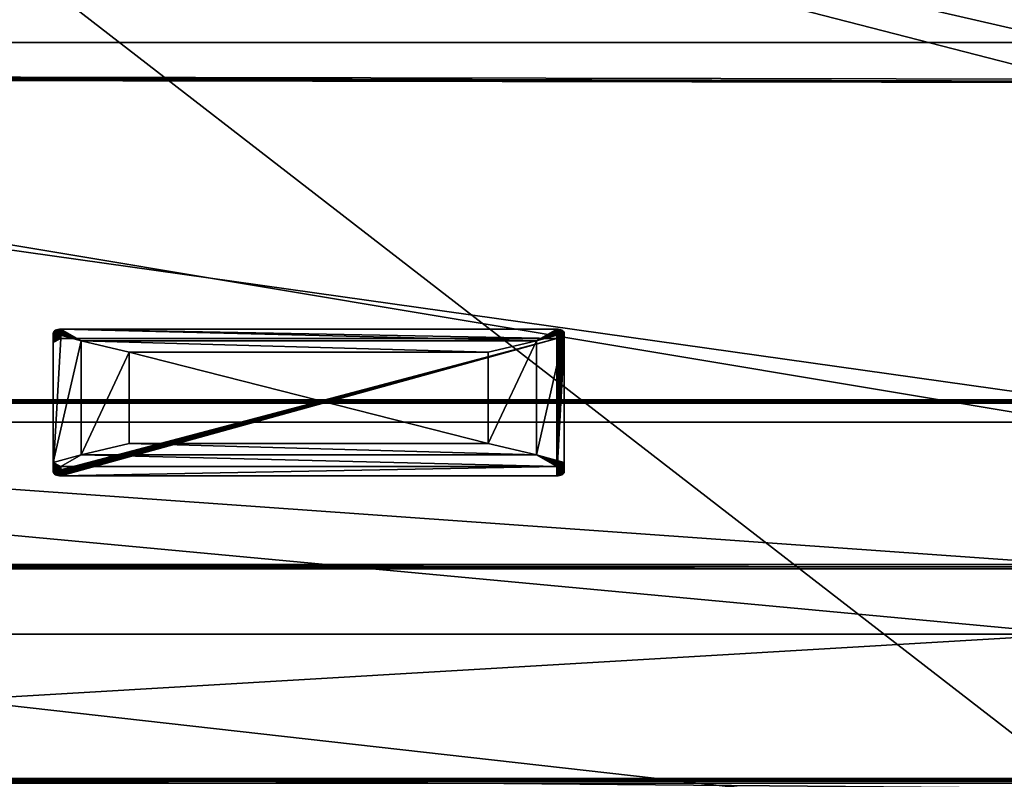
# Model space of a CAD drawing. Header units: centimetres. Extents: x 0 to 90.8, y -5.8 to 55.7.
# Tile 8 of 153: x 37.6 to 64.2, y 5.3 to 25.8. Entities that reach past the tile are written whole.
import ezdxf

# ---------------------------------------------------------------- set-up
doc = ezdxf.new("R2010")
doc.units = ezdxf.units.CM
doc.layers.add('RC492304', color=7, linetype='Continuous', true_color=0xb11b58)

msp = doc.modelspace()

# ---------------------------------------------------------------- meshes
at = {"layer": 'RC492304', "color": 34, "true_color": 0xb1581b}
mesh = msp.add_polyface(dxfattribs=at)
corners = [(4.092, 55.741, 0.129), (4.092, 55.741, 9.837), (65.995, 55.741, 9.837), (4.94, 5.273, -24.864), (4.94, 52.828, -24.854), (66.052, 52.828, -24.854), (65.995, 55.741, 173.501), (65.995, 55.741, 165.927), (4.092, 55.741, 165.927), (4.092, 55.741, 173.501), (65.995, 55.741, 184.909), (4.092, 55.741, 184.909), (4.053, 54.728, 0.067), (4.092, 54.742, 0.067), (65.995, 54.742, 0.067), (4.94, 52.889, 0.067), (66.052, 52.889, -16.749), (4.94, 52.889, -16.749), (4.94, 52.889, -8.41), (4.94, 52.889, -24.793), (66.052, 49.373, 152.778), (4.642, 49.373, 152.749), (4.639, 49.373, 7.971), (66.052, 40.038, 160.48), (4.619, 40.038, 160.48), (4.644, 43.009, 152.801), (65.996, 24.153, 160.424), (4.497, 24.266, 160.404), (4.618, 39.927, 160.444), (4.609, 43.034, 152.781), (4.644, 43.046, 152.781), (4.604, 43.043, 7.937), (4.639, 43.043, 7.925), (66.052, 49.373, 7.971), (66.051, 39.927, 160.444), (4.588, 39.985, 160.453), (66.052, 43.043, 7.925), (4.639, 42.997, 7.91), (66.052, 39.985, 160.453), (65.996, 24.099, 160.437), (4.466, 24.212, 160.417), (4.092, 55.679, 184.97), (4.092, 54.742, 184.97), (65.995, 54.742, 184.97), (65.995, 55.679, 184.97), (4.416, 52.889, 184.97), (66.052, 52.889, 184.97), (4.092, 55.679, 0.067), (65.995, 55.679, 0.067), (4.616, 39.238, 7.887), (66.052, 39.238, 7.887), (4.605, 25.143, 7.876), (66.052, 25.143, 7.876), (4.092, 55.725, 0.082), (65.995, 55.741, 0.129), (4.092, 55.725, 184.955), (65.995, 55.725, 184.955), (4.94, 52.874, -24.839), (66.052, 52.889, -24.793), (65.995, 55.725, 0.082), (66.052, 52.874, -24.839), (66.052, 43.046, 152.813), (66.052, 52.889, -8.41)]
mesh.append_faces([[corners[k] for k in face] for face in [(25, 29, 30), (22, 31, 32)]], dxfattribs={"color": 34})
mesh.append_faces([[corners[k] for k in face] for face in [(12, 14, 15)]], dxfattribs={"vtx0": -1, "vtx1": -1, "vtx2": -1, "color": 34})
mesh.append_faces([[corners[k] for k in face] for face in [(42, 45, 46)]], dxfattribs={"vtx0": -1, "vtx2": -1, "color": 34})
mesh.append_faces([[corners[k] for k in face] for face in [(0, 1, 2), (3, 4, 5), (6, 7, 8), (8, 9, 6), (10, 6, 9), (9, 11, 10), (12, 13, 14), (16, 17, 18), (19, 17, 16), (20, 21, 22), (23, 24, 25), (26, 27, 28), (33, 22, 32), (34, 28, 35), (21, 30, 29), (36, 32, 37), (38, 35, 24), (39, 40, 27), (41, 42, 43), (43, 44, 41), (13, 47, 48), (1, 8, 7), (7, 2, 1), (37, 49, 50), (49, 51, 52), (53, 0, 54), (55, 41, 44), (44, 56, 55), (57, 19, 58), (30, 21, 20), (47, 53, 59), (11, 55, 56), (56, 10, 11), (4, 57, 60), (25, 30, 61), (62, 18, 15)]], dxfattribs={"vtx2": -1, "color": 34})
mesh = msp.add_polyface(dxfattribs=at)
corners = [(65.995, 55.741, 9.837), (65.995, 55.741, 0.129), (4.092, 55.741, 0.129), (66.052, 52.828, -24.854), (66.052, 5.273, -24.864), (4.94, 5.273, -24.864), (65.995, 54.742, 184.97), (66.052, 52.889, 184.97), (85.969, 52.889, 184.97), (66.052, 5.218, 184.97), (85.969, 5.218, 184.97), (65.995, 54.742, 0.067), (66.052, 52.889, 0.067), (4.94, 52.889, 0.067), (4.94, 52.889, -8.41), (66.052, 52.889, -8.41), (66.052, 52.889, -16.749), (66.052, 52.889, -24.793), (4.94, 52.889, -24.793), (4.513, 5.544, 7.783), (66.052, 5.004, 7.778), (66.052, 9.168, 7.819), (4.639, 49.373, 7.971), (66.052, 49.373, 7.971), (66.052, 49.373, 152.778), (4.598, 15.409, 160.689), (66.052, 15.409, 160.689), (66.052, 11.05, 167.749), (4.497, 24.172, 160.456), (65.997, 24.059, 160.476), (66.051, 15.499, 160.615), (4.644, 43.009, 152.801), (66.052, 43.009, 152.828), (66.052, 40.038, 160.48), (4.618, 39.927, 160.444), (66.051, 39.927, 160.444), (65.996, 24.153, 160.424), (85.974, 52.874, -24.839), (66.052, 52.874, -24.839), (4.639, 43.043, 7.925), (66.052, 43.043, 7.925), (4.553, 10.99, 167.76), (66.067, 10.99, 167.76), (66.082, 10.931, 167.771), (4.598, 15.454, 160.652), (66.051, 15.454, 160.652), (4.588, 39.985, 160.453), (66.052, 39.985, 160.453), (4.466, 24.212, 160.417), (65.996, 24.099, 160.437), (85.974, 52.828, -24.854), (4.639, 42.997, 7.91), (66.052, 42.997, 7.91), (4.554, 11.05, 167.749), (4.598, 15.499, 160.615), (4.619, 40.038, 160.48), (4.497, 24.266, 160.404), (66.052, 5.227, -24.848), (4.092, 54.742, 184.97), (4.416, 52.889, 184.97), (65.995, 55.679, 0.067), (4.092, 54.742, 0.067), (66.052, 14.896, 7.864), (4.594, 14.896, 7.864), (66.052, 25.143, 7.876), (4.605, 25.143, 7.876), (66.052, 39.238, 7.887), (4.616, 39.238, 7.887), (65.995, 55.725, 0.082), (4.092, 55.725, 0.082), (4.94, 52.874, -24.839), (66.052, 43.046, 152.813), (4.644, 43.046, 152.781), (4.092, 55.679, 0.067), (4.94, 52.828, -24.854), (4.553, 10.931, 167.771), (66.082, 4.003, 168.598)]
mesh.append_faces([[corners[k] for k in face] for face in [(6, 58, 7)]], dxfattribs={"vtx1": -1, "color": 34})
mesh.append_faces([[corners[k] for k in face] for face in [(0, 1, 2), (3, 4, 5), (6, 7, 8), (7, 9, 10), (11, 12, 13), (14, 15, 16), (16, 17, 18), (19, 20, 21), (22, 23, 24), (25, 26, 27), (28, 29, 30), (31, 32, 33), (34, 35, 36), (37, 38, 17), (39, 40, 23), (41, 42, 43), (44, 45, 26), (46, 47, 35), (48, 49, 29), (50, 3, 38), (51, 52, 40), (53, 27, 42), (54, 30, 45), (55, 33, 47), (56, 36, 49), (5, 4, 57), (9, 7, 59), (60, 11, 61), (21, 62, 63), (62, 64, 65), (66, 52, 51), (64, 66, 67), (1, 68, 69), (17, 38, 70), (24, 71, 72), (68, 60, 73), (38, 3, 74), (71, 32, 31), (13, 12, 15), (75, 43, 76)]], dxfattribs={"vtx2": -1, "color": 34})
mesh = msp.add_polyface(dxfattribs=at)
corners = [(4.416, 0.722, 184.97), (4.416, 0.038, 184.97), (66.052, 0.038, 184.97), (66.052, 9.168, 7.819), (4.548, 9.168, 7.819), (4.513, 5.544, 7.783), (66.052, 11.05, 167.749), (4.554, 11.05, 167.749), (4.598, 15.409, 160.689), (66.051, 15.499, 160.615), (4.598, 15.499, 160.615), (4.497, 24.172, 160.456), (4.416, -0.008, 184.955), (66.052, -0.024, 0.129), (4.94, -0.024, 0.129), (4.94, -0.008, 0.082), (66.052, 0.038, 7.729), (4.458, 0.038, 7.729), (4.412, -0.008, 7.713), (66.082, 10.931, 167.771), (4.553, 10.931, 167.771), (4.553, 10.99, 167.76), (66.052, 15.409, 160.689), (4.598, 15.454, 160.652), (65.997, 24.059, 160.476), (4.466, 24.212, 160.417), (66.052, 0.634, 0.067), (4.94, 0.634, 0.067), (4.94, 0.68, 0.052), (66.052, 0.696, -16.687), (4.94, 0.696, -16.687), (4.94, 0.711, -16.733), (66.052, 5.144, -16.748), (4.94, 5.144, -16.748), (4.94, 5.19, -16.764), (66.052, 5.212, -24.802), (4.94, 5.212, -24.802), (4.94, 5.227, -24.848), (66.052, -0.008, 184.955), (4.416, -0.024, 184.909), (66.052, -0.008, 0.082), (4.94, 0.038, 0.067), (66.052, -0.008, 7.713), (4.396, -0.024, 7.667), (66.067, 10.99, 167.76), (66.051, 15.454, 160.652), (66.052, 0.68, 0.052), (4.94, 0.696, 0.005), (66.052, 0.711, -16.733), (4.94, 0.757, -16.748), (66.052, 5.19, -16.764), (4.94, 5.205, -16.81), (66.052, 5.227, -24.848), (4.94, 5.273, -24.864), (4.416, 5.218, 184.97), (66.052, 0.722, 184.97), (4.416, 52.889, 184.97), (66.052, 5.218, 184.97), (4.411, -0.024, 173.393), (66.052, -0.021, 173.393), (4.594, 14.896, 7.864), (4.605, 25.143, 7.876), (66.052, 14.896, 7.864), (4.94, 0.696, -8.41), (66.052, 0.696, -8.41), (66.082, 4.003, 168.598), (4.553, 4.003, 168.598), (66.082, 4.003, 173.439), (4.553, 4.003, 173.439), (4.411, 0.01, 173.363), (4.41, -0.009, 173.365), (66.052, -0.01, 173.373), (66.052, 0.009, 173.363), (66.052, 5.004, 7.778)]
mesh.append_faces([[corners[k] for k in face] for face in [(0, 1, 2), (3, 4, 5), (6, 7, 8), (9, 10, 11), (2, 1, 12), (13, 14, 15), (16, 17, 18), (19, 20, 21), (22, 8, 23), (24, 11, 25), (26, 27, 28), (29, 30, 31), (32, 33, 34), (35, 36, 37), (38, 12, 39), (40, 15, 41), (42, 18, 43), (44, 21, 7), (45, 23, 10), (46, 28, 47), (48, 31, 49), (50, 34, 51), (52, 37, 53), (43, 14, 13), (54, 0, 55), (56, 54, 57), (39, 58, 59), (60, 4, 3), (61, 60, 62), (41, 27, 26), (47, 63, 64), (49, 33, 32), (51, 36, 35), (64, 63, 30), (65, 66, 20), (67, 68, 66), (69, 68, 67), (58, 70, 71), (70, 69, 72), (73, 5, 17)]], dxfattribs={"vtx2": -1, "color": 34})
at = {"layer": 'RC492304', "color": 30, "true_color": 0xff7f00}
mesh = msp.add_polyface(dxfattribs=at)
corners = [(50.25, 16.782, 168.239), (51.55, 17.087, 167.751), (40.55, 16.782, 168.239), (39.25, 17.087, 167.751), (40.55, 14.318, 172.182), (39.25, 14.013, 172.67), (50.25, 14.318, 172.182), (51.55, 14.013, 172.67), (50.25, 16.781, 168.238), (50.25, 16.782, 168.239), (40.55, 16.782, 168.239), (40.55, 16.781, 168.238), (40.55, 16.781, 168.238), (40.55, 16.782, 168.239), (40.55, 14.318, 172.182), (40.55, 14.317, 172.182), (40.55, 14.317, 172.182), (40.55, 14.318, 172.182), (50.25, 14.318, 172.182), (50.25, 14.317, 172.182), (50.25, 16.781, 168.238), (50.25, 14.317, 172.182), (50.25, 14.318, 172.182), (50.25, 16.782, 168.239), (50.25, 14.317, 172.182), (50.25, 16.781, 168.238), (40.55, 16.781, 168.238), (40.55, 14.317, 172.182), (39.25, 14.012, 172.669), (39.25, 14.013, 172.67), (39.25, 17.087, 167.751), (39.25, 17.086, 167.751), (51.55, 14.012, 172.669), (51.55, 14.013, 172.67), (39.25, 14.013, 172.67), (39.25, 14.012, 172.669), (51.55, 14.012, 172.669), (51.55, 17.086, 167.751), (51.55, 17.087, 167.751), (51.55, 14.013, 172.67), (39.25, 17.086, 167.751), (39.25, 17.087, 167.751), (51.55, 17.087, 167.751), (51.55, 17.086, 167.751), (38.626, 13.702, 173.166), (38.664, 13.696, 173.175), (38.7, 13.694, 173.178), (51.55, 14.012, 172.669), (52.1, 13.694, 173.178), (52.136, 13.696, 173.175), (52.174, 13.702, 173.166), (52.209, 13.712, 173.151), (52.241, 13.725, 173.129), (52.267, 13.742, 173.101), (52.286, 13.761, 173.071), (52.297, 13.781, 173.039), (52.3, 13.8, 173.009), (51.55, 17.086, 167.751), (52.3, 17.298, 167.411), (52.297, 17.317, 167.381), (52.286, 17.337, 167.349), (52.267, 17.356, 167.319), (52.241, 17.373, 167.292), (52.209, 17.386, 167.27), (52.174, 17.396, 167.254), (52.136, 17.402, 167.245), (52.1, 17.404, 167.242), (39.25, 17.086, 167.751), (38.7, 17.404, 167.242), (38.664, 17.402, 167.245), (38.626, 17.396, 167.254), (38.591, 17.386, 167.27), (38.559, 17.373, 167.292), (38.533, 17.356, 167.319), (38.514, 17.337, 167.349), (38.503, 17.317, 167.381), (38.5, 17.298, 167.411), (39.25, 14.012, 172.669), (38.5, 13.8, 173.009), (38.503, 13.781, 173.039), (38.514, 13.761, 173.071), (38.533, 13.742, 173.101), (38.559, 13.725, 173.129), (38.591, 13.712, 173.151), (52.174, 13.448, 173.008), (52.136, 13.442, 173.017), (38.591, 17.133, 167.111), (38.626, 17.143, 167.095), (38.559, 17.119, 167.133), (38.533, 17.102, 167.16), (38.664, 17.148, 167.086), (38.514, 17.083, 167.191), (38.503, 17.063, 167.222), (38.5, 17.044, 167.253), (38.5, 13.547, 172.85), (38.7, 17.15, 167.083), (38.503, 13.527, 172.881), (38.514, 13.508, 172.913), (38.533, 13.489, 172.943), (38.559, 13.472, 172.97), (38.591, 13.458, 172.992), (38.626, 13.448, 173.008), (38.664, 13.442, 173.017), (38.7, 13.441, 173.02), (52.1, 13.441, 173.02), (52.1, 17.15, 167.083), (52.136, 17.148, 167.086), (52.174, 17.143, 167.095), (52.209, 17.133, 167.111), (52.241, 17.119, 167.133), (52.267, 17.102, 167.16), (52.286, 17.083, 167.191), (52.297, 17.063, 167.222), (52.3, 17.044, 167.253), (52.3, 13.547, 172.85), (52.297, 13.527, 172.881), (52.286, 13.508, 172.913), (52.267, 13.489, 172.943), (52.241, 13.472, 172.97), (52.209, 13.458, 172.992), (52.1, 13.694, 173.178), (52.1, 13.441, 173.02), (52.297, 13.527, 172.881), (52.3, 13.547, 172.85), (52.3, 13.8, 173.009), (52.297, 13.781, 173.039), (52.286, 13.508, 172.913), (52.286, 13.761, 173.071), (52.267, 13.489, 172.943), (52.267, 13.742, 173.101), (52.241, 13.472, 172.97), (52.241, 13.725, 173.129), (52.209, 13.458, 172.992), (52.209, 13.712, 173.151), (52.174, 13.448, 173.008), (52.174, 13.702, 173.166), (52.136, 13.442, 173.017), (52.136, 13.696, 173.175), (52.1, 17.15, 167.083), (52.1, 17.404, 167.242), (52.3, 17.298, 167.411), (52.3, 17.044, 167.253), (52.297, 17.317, 167.381), (52.297, 17.063, 167.222), (52.286, 17.337, 167.349), (52.286, 17.083, 167.191), (52.267, 17.356, 167.319), (52.267, 17.102, 167.16), (52.241, 17.373, 167.292), (52.241, 17.119, 167.133), (52.209, 17.386, 167.27), (52.209, 17.133, 167.111), (52.174, 17.396, 167.254), (52.174, 17.143, 167.095), (52.136, 17.402, 167.245), (52.136, 17.148, 167.086), (52.3, 13.547, 172.85), (52.3, 17.044, 167.253), (52.3, 17.298, 167.411), (52.3, 13.8, 173.009), (38.7, 17.404, 167.242), (38.7, 17.15, 167.083), (38.503, 17.063, 167.222), (38.5, 17.044, 167.253), (38.5, 17.298, 167.411), (38.503, 17.317, 167.381), (38.514, 17.083, 167.191), (38.514, 17.337, 167.349), (38.533, 17.102, 167.16), (38.533, 17.356, 167.319), (38.559, 17.119, 167.133), (38.559, 17.373, 167.292), (38.591, 17.133, 167.111), (38.591, 17.386, 167.27), (38.626, 17.143, 167.095), (38.626, 17.396, 167.254), (38.664, 17.148, 167.086), (38.664, 17.402, 167.245), (52.1, 17.15, 167.083), (38.7, 17.15, 167.083), (38.7, 17.404, 167.242), (52.1, 17.404, 167.242), (38.7, 13.441, 173.02), (38.7, 13.694, 173.178), (38.5, 13.8, 173.009), (38.5, 13.547, 172.85), (38.503, 13.781, 173.039), (38.503, 13.527, 172.881), (38.514, 13.761, 173.071), (38.514, 13.508, 172.913), (38.533, 13.742, 173.101), (38.533, 13.489, 172.943), (38.559, 13.725, 173.129), (38.559, 13.472, 172.97), (38.591, 13.712, 173.151), (38.591, 13.458, 172.992), (38.626, 13.702, 173.166), (38.626, 13.448, 173.008), (38.664, 13.696, 173.175), (38.664, 13.442, 173.017), (38.5, 17.298, 167.411), (38.5, 17.044, 167.253), (38.5, 13.547, 172.85), (38.5, 13.8, 173.009), (38.7, 13.441, 173.02), (52.1, 13.441, 173.02), (52.1, 13.694, 173.178), (38.7, 13.694, 173.178)]
mesh.append_faces([[corners[k] for k in face] for face in [(90, 86, 87), (124, 122, 123), (143, 140, 141), (164, 162, 163), (187, 184, 185)]], dxfattribs={"vtx0": -1, "color": 30})
mesh.append_faces([[corners[k] for k in face] for face in [(6, 1, 0), (48, 77, 46)]], dxfattribs={"vtx0": -1, "vtx1": -1, "color": 30})
mesh.append_faces([[corners[k] for k in face] for face in [(77, 78, 46)]], dxfattribs={"vtx0": -1, "vtx1": -1, "vtx2": -1, "color": 30})
mesh.append_faces([[corners[k] for k in face] for face in [(6, 7, 1), (7, 6, 4), (5, 4, 2), (3, 2, 0), (78, 77, 67), (68, 67, 57), (58, 57, 47), (48, 47, 77), (105, 104, 103), (105, 103, 102), (105, 102, 101), (105, 101, 100), (105, 100, 99), (105, 99, 98), (105, 98, 97), (105, 97, 96), (105, 96, 94), (95, 94, 93), (95, 93, 92), (95, 92, 91), (95, 91, 89), (90, 89, 88), (90, 88, 86), (137, 136, 134), (135, 134, 132), (133, 132, 130), (131, 130, 128), (129, 128, 126), (127, 126, 122), (155, 154, 152), (153, 152, 150), (151, 150, 148), (149, 148, 146), (147, 146, 144), (145, 144, 142), (143, 142, 140), (177, 176, 174), (175, 174, 172), (173, 172, 170), (171, 170, 168), (169, 168, 166), (167, 166, 162), (199, 198, 196), (197, 196, 194), (195, 194, 192), (193, 192, 190), (191, 190, 188), (189, 188, 186), (187, 186, 184)]], dxfattribs={"vtx0": -1, "vtx2": -1, "color": 30})
mesh.append_faces([[corners[k] for k in face] for face in [(5, 7, 4), (3, 5, 2), (1, 3, 0), (76, 78, 67), (75, 76, 67), (74, 75, 67), (73, 74, 67), (72, 73, 67), (71, 72, 67), (70, 71, 67), (69, 70, 67), (68, 69, 67), (66, 68, 57), (65, 66, 57), (64, 65, 57), (63, 64, 57), (62, 63, 57), (61, 62, 57), (60, 61, 57), (59, 60, 57), (58, 59, 57), (56, 58, 47), (55, 56, 47), (54, 55, 47), (53, 54, 47), (52, 53, 47), (51, 52, 47), (50, 51, 47), (49, 50, 47), (48, 49, 47), (83, 44, 46), (82, 83, 46), (81, 82, 46), (80, 81, 46), (79, 80, 46), (78, 79, 46), (119, 84, 104), (118, 119, 104), (117, 118, 104), (116, 117, 104), (115, 116, 104), (114, 115, 104), (113, 114, 104), (112, 113, 104), (111, 112, 104), (110, 111, 104), (109, 110, 104), (108, 109, 104), (107, 108, 104), (106, 107, 104), (105, 106, 104), (95, 105, 94), (90, 95, 89), (137, 120, 136), (135, 137, 134), (133, 135, 132), (131, 133, 130), (129, 131, 128), (127, 129, 126), (125, 127, 122), (124, 125, 122), (155, 138, 154), (153, 155, 152), (151, 153, 150), (149, 151, 148), (147, 149, 146), (145, 147, 144), (143, 145, 142), (177, 160, 176), (175, 177, 174), (173, 175, 172), (171, 173, 170), (169, 171, 168), (167, 169, 166), (165, 167, 162), (164, 165, 162), (199, 182, 198), (197, 199, 196), (195, 197, 194), (193, 195, 192), (191, 193, 190), (189, 191, 188), (187, 189, 186)]], dxfattribs={"vtx1": -1, "vtx2": -1, "color": 30})
mesh.append_faces([[corners[k] for k in face] for face in [(10, 11, 8), (8, 9, 10), (14, 15, 12), (12, 13, 14), (18, 19, 16), (16, 17, 18), (22, 23, 20), (20, 21, 22), (26, 27, 24), (24, 25, 26), (30, 31, 28), (28, 29, 30), (34, 35, 32), (32, 33, 34), (38, 39, 36), (36, 37, 38), (42, 43, 40), (40, 41, 42), (44, 45, 46), (84, 85, 104), (120, 121, 136), (138, 139, 154), (158, 159, 156), (156, 157, 158), (160, 161, 176), (180, 181, 178), (178, 179, 180), (182, 183, 198), (202, 203, 200), (200, 201, 202), (206, 207, 204), (204, 205, 206)]], dxfattribs={"vtx2": -1, "color": 30})

doc.saveas('drawing.dxf')
